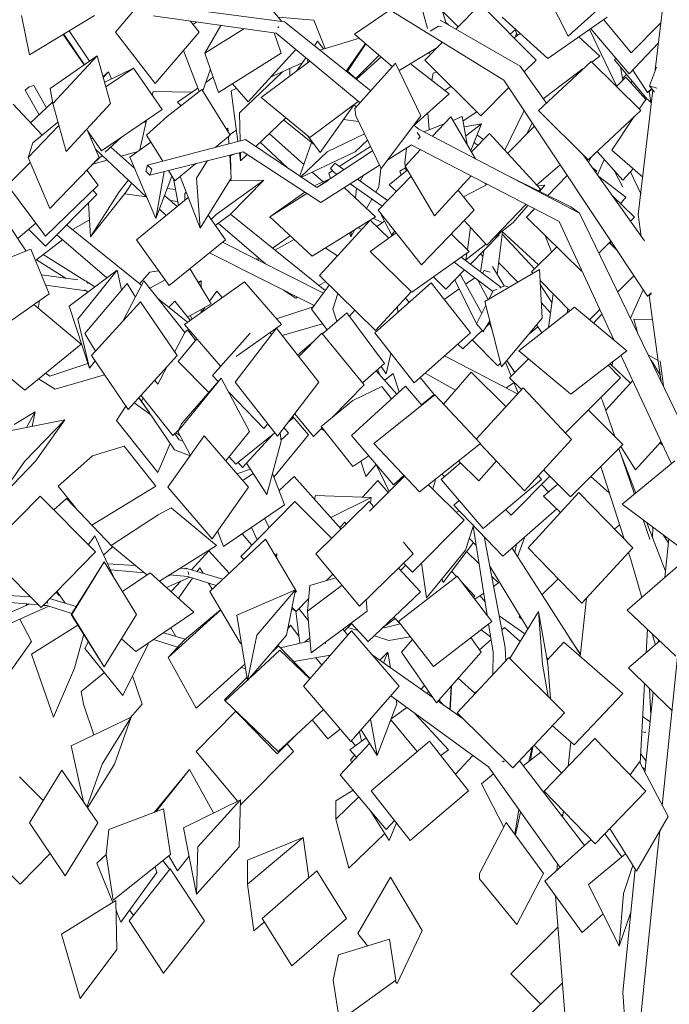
# Model space of a CAD drawing. Extents: x 169645 to 508157, y -5167 to 165945.
# Tile 61 of 130: x 175660 to 176936, y 150967 to 152900. Entities that reach past the tile are written whole.
import ezdxf

# ---------------------------------------------------------------- set-up
doc = ezdxf.new("R2010")
doc.units = 0
doc.header["$MEASUREMENT"] = 0
doc.layers.add('Végétation', color=7, linetype='Continuous')

msp = doc.modelspace()

# ---------------------------------------------------------------- linework, layer by layer
at = {"layer": 'Végétation', "linetype": 'Continuous', "lineweight": 20}
for p, q in [((176497.2, 152892.9), (176398.6, 153218.8)), ((176460.5, 152883.1), (176370.1, 153212.4)), ((176174.5, 152896.8), (175947.5, 153170.3)), ((176610.8, 152781.5), (176323.3, 152959.2)), ((176736.8, 152868.1), (176696.1, 152948.3)), ((176736.8, 152868.1), (176840.4, 152961.2)), ((176908, 152801.6), (176924.9, 152944.6)), ((175848.2, 152875.7), (175898.6, 152935)), ((176180.2, 152896), (175925.3, 152929.3)), ((176516.3, 152881.9), (176564.6, 152930.5)), ((176674.1, 152821.1), (176564.6, 152930.5)), ((175679.1, 152831.3), (175663.6, 152908.4)), ((175679.1, 152831.3), (175807.1, 152908.4)), ((176163.4, 152873.8), (175922.1, 152907.5)), ((176167.4, 152905.3), (176237.3, 152899.1)), ((176387.3, 152919.7), (176317.4, 152872.1)), ((176520.7, 152886.3), (176489.8, 152917.6)), ((176697.1, 152824.3), (176607.3, 152905)), ((176697.1, 152824.3), (176813.8, 152905)), ((176012.2, 152875.7), (175995.5, 152897.2)), ((176000.3, 152891), (176007.2, 152895.6)), ((176023.8, 152834.4), (176055.1, 152888.9)), ((176167.1, 152884.4), (176167.5, 152884.6)), ((176167.5, 152884.6), (176169.1, 152886.3)), ((176349.6, 152760.8), (176180.2, 152896)), ((176237.2, 152899.1), (176237.3, 152899.1)), ((176259.6, 152843.6), (176237.3, 152899.1)), ((176466.3, 152878), (176482.4, 152887.6)), ((176482.4, 152887.6), (176488, 152887.1)), ((176642.7, 152808.9), (176485.9, 152899.5)), ((176502.3, 152890), (176496.6, 152894.9)), ((176860.6, 152835.2), (176806.9, 152900.2)), ((176860.6, 152835.2), (176918.9, 152893.9)), ((175786.6, 152811.6), (175745.2, 152871.1)), ((175787, 152811.9), (175746.6, 152871.9)), ((175797.1, 152818.9), (175757.3, 152878.4)), ((175926.3, 152774.9), (175848.2, 152875.7)), ((175926.3, 152774.9), (176012.2, 152875.7)), ((176023.8, 152834.4), (176100.2, 152882.6)), ((176173.5, 152834.4), (176159.7, 152874.3)), ((176328.3, 152737.2), (176163.4, 152873.8)), ((176391.8, 152807.8), (176317.4, 152872.1)), ((176623.3, 152871.8), (176633.8, 152881.2)), ((176630.8, 152864.3), (176642.7, 152873.2)), ((176637.8, 152869.5), (176632.6, 152880.1)), ((176633.4, 152866.2), (176635.4, 152874.5)), ((176799.3, 152828.7), (176758, 152866.4)), ((176832.6, 152769.3), (176778.6, 152880.7)), ((176856.9, 152793.7), (176781.4, 152882.6)), ((176238.9, 152849.2), (176245.1, 152857.9)), ((176256.6, 152842.7), (176245.1, 152857.9)), ((176249.7, 152840.6), (176327, 152863.8)), ((176301.2, 152799.4), (176339.3, 152853.2)), ((176303, 152798), (176339.8, 152852.8)), ((176405.3, 152800.2), (176481, 152846.4)), ((176455.7, 152821.1), (176490.4, 152855.9)), ((176856.9, 152793.7), (176914.3, 152854.6)), ((175719.6, 152765.1), (175812.3, 152829.4)), ((175724.9, 152735.5), (175812.3, 152829.4)), ((175838.5, 152735.5), (175812.3, 152829.4)), ((176012.5, 152759.5), (175981.7, 152839.9)), ((176050.6, 152757), (176023.8, 152834.4)), ((176050.6, 152757), (176173.5, 152834.4)), ((176108.6, 152738.9), (176202, 152841.8)), ((176320.1, 152784.6), (176365.8, 152830.3)), ((176321.1, 152783.5), (176369.7, 152827)), ((176464.9, 152833.9), (176463.1, 152835.5)), ((176464.9, 152833.9), (176466.3, 152837.4)), ((176783.5, 152816.9), (176799.3, 152828.7)), ((176134.1, 152747.3), (176229.5, 152819)), ((176152.6, 152787.4), (176214.9, 152815.4)), ((176203.6, 152799.5), (176221.9, 152825.3)), ((176225.8, 152816.2), (176225.4, 152822.5)), ((176318.3, 152726.1), (176398.2, 152814.9)), ((176398.1, 152814.8), (176398.2, 152814.9)), ((176447.8, 152711.6), (176398.2, 152814.9)), ((176503.2, 152754.4), (176427.4, 152813.7)), ((176565.2, 152711.7), (176455.7, 152821.1)), ((176694.2, 152736.6), (176642.7, 152808.9)), ((176650.8, 152797.6), (176674.1, 152821.1)), ((176678.6, 152721.9), (176781.9, 152818.4)), ((176879.6, 152721.9), (176781.9, 152818.4)), ((176828.2, 152821.5), (176830.7, 152824.6)), ((176891.2, 152745.2), (176828.2, 152821.5)), ((176844.5, 152781.8), (176839.5, 152807.8)), ((176896.6, 152770.5), (176910.1, 152807.2)), ((175823.7, 152788.7), (175834.4, 152798.1)), ((175824.2, 152786.7), (175834.4, 152798.1)), ((175826.9, 152777.3), (175883.6, 152805.4)), ((175829.4, 152768.3), (175883.6, 152805.4)), ((175840.3, 152784), (175834.4, 152798.1)), ((175939.9, 152723.9), (175883.6, 152805.4)), ((176019.5, 152760.6), (176034.7, 152802.9)), ((176091.7, 152717.3), (176175.8, 152797.8)), ((176190.7, 152789.8), (176190.4, 152804.4)), ((176320.1, 152784.6), (176303.9, 152799.4)), ((176469.1, 152781.1), (176472.2, 152795.5)), ((176472.2, 152795.5), (176479.7, 152797.1)), ((176688.1, 152745.2), (176766.6, 152804.1)), ((176765.6, 152803.3), (176765.6, 152803.4)), ((176843.9, 152784.9), (176850.7, 152792.1)), ((176850.7, 152792.1), (176852.1, 152792.5)), ((176892.7, 152757.3), (176863.7, 152800.9)), ((175671.1, 152761.6), (175678.4, 152768.4)), ((175678.4, 152768.4), (175687.9, 152771.2)), ((175712.7, 152727.1), (175687.9, 152771.2)), ((176040.1, 152787.1), (176025.3, 152776.8)), ((176108.6, 152738.9), (176077.8, 152774.1)), ((176494.6, 152761.2), (176507.3, 152769.5)), ((176892.7, 152357.3), (176610.8, 152781.5)), ((176831.4, 152771.9), (176833.5, 152770.3)), ((176832.1, 152768.8), (176849.9, 152787.4)), ((176889.3, 152743.7), (176849.9, 152787.4)), ((176859.9, 152776.3), (176862.8, 152779.5)), ((176906.3, 152757.8), (176896.6, 152770.5)), ((176896.6, 152770.5), (176911.2, 152765.9)), ((175698.2, 152713.5), (175671.1, 152761.6)), ((175724.9, 152735.5), (175719.6, 152765.1)), ((175920.2, 152752.4), (175921.8, 152759.2)), ((175921.8, 152759.2), (175998.1, 152757.9)), ((175949.6, 152710.1), (176017.6, 152763.5)), ((176010, 152766.1), (175970.2, 152738.5)), ((176073.2, 152673.7), (176017.6, 152763.5)), ((176075, 152760.8), (176085.4, 152765.4)), ((176088.5, 152661.1), (176075, 152760.8)), ((176434.6, 152692.9), (176503.2, 152754.4)), ((176565.2, 152711.7), (176620.3, 152767.1)), ((176874.7, 152517.8), (176903.3, 152761.7)), ((176886.9, 152750.4), (176882.8, 152750.8)), ((176892.7, 152757.3), (176900.3, 152764.3)), ((176899.9, 152761), (176892.7, 152757.3)), ((176899.2, 152738.1), (176896.3, 152759.1)), ((175704.3, 152673.5), (175647, 152734.2)), ((175681.3, 152697.8), (175724.4, 152738.1)), ((175751.2, 152641.6), (175724.9, 152735.5)), ((175751.2, 152641.6), (175838.5, 152735.5)), ((175970.2, 152738.5), (175970.3, 152738.6)), ((175976.8, 152731.4), (175970.2, 152738.5)), ((176230, 152668.7), (176134.1, 152747.3)), ((176230, 152668.7), (176324.9, 152739.9)), ((176250, 152639.7), (176317, 152733.9)), ((176321.1, 152729.1), (176316.2, 152732.9)), ((176876.7, 152724.8), (176890.6, 152745.7)), ((176900.4, 152737), (176890.6, 152745.7)), ((175820.5, 152642.5), (175939.9, 152723.9)), ((176092.9, 152662.2), (176091.7, 152717.3)), ((176318.3, 152726.1), (176319.9, 152711.6)), ((176369.5, 152608.3), (176319.9, 152711.6)), ((176369.5, 152608.3), (176447.8, 152711.6)), ((176464.1, 152684.5), (176461.7, 152717.2)), ((176530.5, 152701.6), (176557.5, 152719.4)), ((176612.5, 152643.9), (176650.3, 152722.1)), ((176776.3, 152625.4), (176678.6, 152721.9)), ((176776.3, 152625.4), (176879.6, 152721.9)), ((175676.5, 152629.8), (175736.9, 152692.5)), ((175685.7, 152658.2), (175735.2, 152698.8)), ((175896.2, 152644.6), (175909.3, 152703.1)), ((175908, 152697.3), (175905.3, 152700.4)), ((175949.6, 152710.1), (175909.3, 152673.7)), ((176123.4, 152651.5), (176182.3, 152707.8)), ((176239, 152654.3), (176178, 152703.7)), ((176295.8, 152704.2), (176325.3, 152700.3)), ((176443.8, 152685.6), (176434, 152693.4)), ((176453.6, 152680.4), (176493.6, 152696)), ((176470.9, 152671.4), (176506.3, 152709.8)), ((176555.3, 152627.2), (176506.3, 152709.8)), ((176510.5, 152702.6), (176529.1, 152709.9)), ((176538.4, 152655.7), (176529.1, 152709.9)), ((176532.6, 152689.6), (176566.8, 152695.8)), ((176535.7, 152671.5), (176566.8, 152695.8)), ((176545.7, 152643.4), (176566.8, 152695.8)), ((176618.1, 152637.6), (176670.6, 152691.4)), ((176656.8, 152677.3), (176666.4, 152697.8)), ((176823, 152644.2), (176866.8, 152710)), ((175815.8, 152629.8), (175792, 152685.4)), ((175820.5, 152642.5), (175793.7, 152681.3)), ((175941.1, 152622.4), (175909.3, 152673.7)), ((176043.8, 152649.4), (176073.2, 152673.7)), ((176066.1, 152685.2), (176068.7, 152687.2)), ((176066.8, 152684.1), (176068.7, 152687.2)), ((176069.2, 152680.2), (176068.7, 152687.2)), ((176072.6, 152674.7), (176085.5, 152683.3)), ((176217.8, 152616), (176149.9, 152676.8)), ((176250, 152639.7), (176224.9, 152672.9)), ((176263.6, 152641), (176337, 152675.9)), ((176446.6, 152670), (176440.7, 152679.1)), ((176759.4, 152520.3), (176443.8, 152685.6)), ((176547.3, 152640.6), (176582.2, 152677)), ((176570.6, 152665), (176557.9, 152673.9)), ((176682.4, 152567.3), (176582.2, 152677)), ((175676.5, 152629.8), (175685.7, 152658.2)), ((175803.8, 152666.7), (175799.8, 152667.2)), ((175828.2, 152639.9), (175859.3, 152669)), ((175876.6, 152630.4), (175917.8, 152660.1)), ((176103.3, 152665), (175911, 152614.5)), ((176070.9, 152656.5), (176069.9, 152671)), ((176243.8, 152570.5), (176103.3, 152665)), ((176186.2, 152609.3), (176132.1, 152659.8)), ((176209.8, 152593.4), (176232.9, 152659.2)), ((176318.9, 152641), (176342.9, 152663.7)), ((176429.6, 152654.3), (176381.1, 152623.6)), ((176719, 152503.9), (176428.6, 152654.8)), ((176442.5, 152665.6), (176446.6, 152670)), ((176553.9, 152658), (176552.2, 152659.7)), ((176559.9, 152653.8), (176553.9, 152658)), ((175801, 152614.4), (175821.7, 152633.9)), ((175909.9, 152551.4), (175808.9, 152645.9)), ((175886.1, 152607.8), (175839, 152650)), ((175858.7, 152632.3), (175892.4, 152641.8)), ((176098.8, 152641.1), (175915.9, 152595.3)), ((176045.2, 152649.7), (176046.3, 152651.4)), ((176075.6, 152589.2), (176072.4, 152634.5)), ((176074.5, 152604.1), (176074, 152634.9)), ((176074.1, 152632.9), (176082.3, 152636.9)), ((176093.7, 152623), (176091.5, 152639.3)), ((176093.7, 152623), (176093.3, 152639.7)), ((176093.7, 152623), (176107, 152635.7)), ((176251.1, 152541.3), (176098.8, 152641.1)), ((176211.9, 152592), (176263.6, 152641)), ((176213.5, 152590.9), (176318.9, 152641)), ((176353, 152642.6), (176243.8, 152570.5)), ((176287.4, 152612.2), (176348.7, 152651.5)), ((176419.5, 152648), (176416, 152619.7)), ((176416.6, 152612.4), (176446.9, 152645.3)), ((176546.7, 152641.6), (176549.1, 152642.5)), ((176886.6, 152466.3), (176766.4, 152635.1)), ((176844, 152585.5), (176793.6, 152641.6)), ((176883.3, 152590.9), (176823, 152644.2)), ((175635.8, 152575.7), (175680.9, 152619.6)), ((175719.3, 152529.7), (175676.5, 152629.8)), ((175719.3, 152529.7), (175815.8, 152629.8)), ((175803.4, 152616.7), (175831.6, 152624.7)), ((175927.4, 152510), (175876.6, 152630.4)), ((175911, 152614.5), (175907.7, 152602.8)), ((175919.2, 152607), (175911, 152614.5)), ((175964.9, 152584), (176005.7, 152617.8)), ((176007.2, 152589.2), (176028.8, 152623.6)), ((176366.5, 152614.4), (176251.1, 152541.3)), ((176270.1, 152607.8), (176278.8, 152618.3)), ((176296.9, 152605.5), (176278.8, 152618.3)), ((176417.1, 152612.9), (176416, 152619.7)), ((176674.8, 152575.6), (176721.2, 152615.3)), ((176777.1, 152620), (176781.9, 152630.7)), ((176794.3, 152595.9), (176807.5, 152626.1)), ((175813.9, 152575.7), (175792, 152605.1)), ((175907.7, 152602.8), (175915.9, 152595.3)), ((175915.9, 152595.3), (175919.2, 152607)), ((175927.4, 152510), (175943.9, 152602.3)), ((175964.9, 152584), (175952.3, 152604.4)), ((176255.8, 152582), (176234.6, 152600.9)), ((176267, 152599.1), (176274.1, 152603.7)), ((176270.6, 152588.8), (176267, 152599.1)), ((176276.8, 152601), (176270.1, 152607.8)), ((176283.1, 152596.5), (176276.8, 152601)), ((176365, 152571.9), (176369.4, 152608.4)), ((176421, 152605), (176385.7, 152576.3)), ((176406.5, 152602.9), (176417.7, 152609.4)), ((176408.9, 152595.1), (176406.5, 152602.9)), ((176474.4, 152514.9), (176416.6, 152612.4)), ((176418.8, 152603.2), (176417.5, 152611)), ((176696.9, 152555.2), (176735.2, 152594.2)), ((176793.1, 152603.1), (176784.3, 152610)), ((176790.9, 152600.8), (176793.1, 152603.1)), ((176844.4, 152571.3), (176827.2, 152604.1)), ((176844, 152585.5), (176864.8, 152607.3)), ((176879.4, 152558.1), (176859.3, 152601.5)), ((175710.7, 152475), (175635.8, 152575.7)), ((175710.7, 152475), (175813.9, 152575.7)), ((175855.1, 152562.5), (175873.4, 152585.6)), ((175869.3, 152562.5), (175880, 152579.4)), ((175882.1, 152577.4), (175879, 152577.8)), ((175927.4, 152510), (175959.1, 152593.3)), ((175972.1, 152535.5), (175962.3, 152588.3)), ((176014.1, 152491.3), (175975.2, 152592.5)), ((176014.1, 152491.3), (176007.2, 152589.2)), ((176014.1, 152491.3), (176075.6, 152589.2)), ((176045.5, 152517.6), (176139.5, 152585.4)), ((176072.2, 152583.8), (176139.5, 152585.4)), ((176073.4, 152517.6), (176139.5, 152585.4)), ((176074.8, 152583.9), (176074.8, 152588)), ((176238.5, 152574.1), (176273.4, 152590)), ((176243.2, 152571), (176265.5, 152584.8)), ((176371.5, 152534.1), (176309.2, 152578.1)), ((176382.3, 152545.2), (176323.2, 152587)), ((176328.3, 152583.3), (176334.3, 152594)), ((176363.8, 152526.1), (176428.3, 152592.7)), ((176385.7, 152576.3), (176385.9, 152576.4)), ((176399.8, 152563.2), (176385.7, 152576.3)), ((176474.4, 152514.9), (176546.6, 152593.5)), ((176531.3, 152552.6), (176576.9, 152576.3)), ((176576.9, 152576.3), (176573.5, 152579.5)), ((176742.5, 152532.7), (176623.1, 152591.7)), ((176676.1, 152574.2), (176691, 152575.4)), ((176680.7, 152563.2), (176691, 152575.4)), ((176850.2, 152552.1), (176797, 152592.1)), ((175710.6, 152455.9), (175811.8, 152556.9)), ((175798.8, 152473.9), (175855.1, 152562.5)), ((175798.8, 152473.9), (175869.3, 152562.5)), ((175811.8, 152556.9), (175803.4, 152565.4)), ((175908.8, 152552.5), (175866.2, 152558.7)), ((175966.2, 152566.8), (175949.8, 152568.9)), ((175984, 152558.8), (175986.9, 152561.9)), ((175984.2, 152545.4), (175984, 152558.8)), ((176150.9, 152513.5), (176220.2, 152561.6)), ((176150.9, 152513.5), (176224, 152559)), ((176358.4, 152513.5), (176297.1, 152570.5)), ((176319.2, 152549.9), (176321.6, 152569.3)), ((176359.2, 152561.5), (176365, 152571.9)), ((176552.3, 152526.1), (176521, 152565.5)), ((176679.2, 152564), (176682.4, 152567.3)), ((175798.8, 152473.9), (175795.3, 152540.4)), ((175889.3, 152468.2), (175991.1, 152551)), ((175969.3, 152533.3), (175944.7, 152555.4)), ((175970.6, 152543.4), (175955.6, 152545.6)), ((176341.2, 152529.5), (176351.7, 152548.1)), ((176577.3, 152457.6), (176654, 152537.7)), ((176866.9, 152512.5), (176823.5, 152554.9)), ((176839.9, 152538.9), (176850.2, 152552.1)), ((175947.9, 152515.9), (175934.5, 152528.5)), ((176036, 152507.8), (176045.5, 152517.6)), ((176044.1, 152496.4), (176073.4, 152517.6)), ((176260, 152368.5), (176074, 152518.3)), ((176448.9, 152419.3), (176363.8, 152526.1)), ((176369.6, 152517.3), (176370.9, 152517.3)), ((176390.4, 152478.5), (176369.6, 152517.3)), ((176448.9, 152419.3), (176552.3, 152526.1)), ((176629, 152502), (176657.5, 152535.8)), ((176655, 152512.5), (176671, 152528.8)), ((176670.9, 152528.6), (176670.8, 152528.9)), ((176759.4, 152520.3), (176742.5, 152532.7)), ((176977.3, 152071.2), (176759.4, 152520.3)), ((176880.5, 152474.7), (176874.7, 152517.8)), ((175672.8, 152446), (175634.4, 152503.9)), ((175656.3, 152470.9), (175691.5, 152500.9)), ((175763.5, 152488.1), (175797, 152507.1)), ((176064.2, 152468.2), (176029.9, 152516.4)), ((176142.5, 152420.8), (176050, 152500.7)), ((176234, 152436.2), (176150.9, 152513.5)), ((176234, 152436.2), (176358.4, 152513.5)), ((176248.4, 152398.4), (176348.5, 152507)), ((176384.7, 152471.4), (176348.5, 152507)), ((176371.8, 152501.9), (176354, 152510.8)), ((176361.3, 152494.4), (176376.2, 152505)), ((176577.3, 152457.6), (176533, 152506.1)), ((176591.2, 152472.2), (176629, 152502)), ((176763.1, 152406.8), (176655, 152512.5)), ((176826.8, 152271.5), (176719, 152503.9)), ((176859.2, 152504.7), (176866.9, 152512.5)), ((175677.8, 152488.6), (175677.2, 152488.7)), ((175710.6, 152455.9), (175677.5, 152488.9)), ((175899.6, 152378.5), (175752.1, 152497.3)), ((176310.1, 152474.2), (176307.5, 152481.9)), ((176310.1, 152474.2), (176318.2, 152488.5)), ((176310.1, 152474.2), (176311.3, 152484.3)), ((176331.5, 152488.6), (176324.3, 152492.3)), ((176348, 152445.3), (176399.3, 152481.7)), ((176390, 152478.2), (176396.7, 152484.9)), ((176542.5, 152445.3), (176507.4, 152479.7)), ((176539, 152448.7), (176545.2, 152492.7)), ((176597.7, 152400.2), (176608.3, 152483.6)), ((176601.7, 152478.2), (176600.5, 152479.5)), ((176678.9, 152419.1), (176607.1, 152484.7)), ((176670.7, 152410.9), (176607.7, 152479.5)), ((175691, 152427.5), (175744.2, 152468.3)), ((175830.9, 152393.5), (175732.9, 152478.1)), ((175953.4, 152378.2), (175889.3, 152468.2)), ((175953.4, 152378.2), (176064.2, 152468.2)), ((176256.3, 152363.6), (176058, 152463.3)), ((176156.3, 152452), (176191.4, 152475.8)), ((176161.3, 152448), (176199, 152468.8)), ((176391.8, 152476.4), (176390, 152478.2)), ((176391.6, 152476.2), (176391.2, 152477)), ((176536.1, 152428.6), (176575.4, 152459.6)), ((176544.9, 152420.5), (176601.7, 152478.2)), ((176704.5, 152444.4), (176691.6, 152476.7)), ((176797.5, 152441.8), (176820.8, 152465.5)), ((176833.1, 152446.9), (176817.9, 152462.5)), ((176820.9, 152459.4), (176820.2, 152464.9)), ((175591, 152414.1), (175681.8, 152449.5)), ((175718.1, 152362.4), (175681.8, 152449.5)), ((176238, 152338.9), (176032.6, 152442.6)), ((176283.9, 152437), (176259.9, 152452.3)), ((176429.7, 152365.2), (176348, 152445.3)), ((176429.7, 152365.2), (176542.5, 152445.3)), ((176536.1, 152428.6), (176538, 152442.1)), ((176569.5, 152435.5), (176564.6, 152440.5)), ((176565.1, 152405.1), (176571.1, 152447.1)), ((176665, 152405.2), (176714.5, 152454.3)), ((175751.4, 152392.5), (175693.1, 152429.1)), ((175788.9, 152387.3), (175706.1, 152439.1)), ((176124, 152430.1), (176128.4, 152433)), ((176126.5, 152428.8), (176130.6, 152431.1)), ((176589, 152366.7), (176513.1, 152424.4)), ((176604.5, 152375.2), (176526.9, 152434.2)), ((176536.1, 152428.6), (176536.2, 152428.7)), ((176545.9, 152419.7), (176545, 152420.6)), ((176638.2, 152385.1), (176600.6, 152423.1)), ((175757, 152337.6), (175851.2, 152408.8)), ((175774.3, 152312.6), (175851.2, 152408.8)), ((175860.2, 152370), (175851.2, 152408.8)), ((175895.3, 152382), (175915.4, 152404.6)), ((175915.4, 152404.6), (175932.9, 152407)), ((176036.3, 152342.3), (175994.3, 152411.5)), ((176496.6, 152371.5), (176533.5, 152408.9)), ((176568.8, 152402.3), (176572, 152407.6)), ((176572, 152407.6), (176583.5, 152404.3)), ((176573.5, 152347.1), (176680.7, 152410)), ((176611, 152377.5), (176588.4, 152415.6)), ((176667.7, 152402.4), (176665, 152405.2)), ((176666, 152401.4), (176667.3, 152402.8)), ((176685.7, 152314.4), (176680.7, 152410)), ((176763.1, 152406.8), (176763.7, 152407.4)), ((175774.4, 152389.3), (175702.7, 152399.3)), ((175787.7, 152283.9), (175870.9, 152382.6)), ((175791.2, 152387), (175787.9, 152387.4)), ((175794.1, 152383.3), (175791.2, 152387)), ((175807.4, 152375.7), (175792.9, 152384.8)), ((175863.5, 152309.5), (175904.1, 152387.3)), ((175887.6, 152355.6), (175870.9, 152382.6)), ((175984.4, 152286), (175904.1, 152387.3)), ((175915.5, 152372.9), (175945.4, 152389.4)), ((175983.5, 152302), (176101.6, 152385.8)), ((176010.2, 152385.4), (176016.4, 152387.4)), ((176011.4, 152383.4), (176016.4, 152387.4)), ((176016.5, 152375), (176016.4, 152387.4)), ((176174.1, 152302), (176101.6, 152385.8)), ((176247.4, 152378.7), (176260.9, 152386.1)), ((176358.6, 152289.8), (176248.4, 152398.4)), ((176357.1, 152285.5), (176467.9, 152383.8)), ((176545.3, 152285.5), (176467.9, 152383.8)), ((176496.6, 152371.5), (176472.6, 152395.6)), ((176556.9, 152303.4), (176514.3, 152389.4)), ((176567.2, 152323.7), (176525.1, 152400.4)), ((176535.7, 152381.1), (176553.4, 152393.8)), ((176580.2, 152351.1), (176559.8, 152388.9)), ((176597.5, 152400.3), (176597.7, 152400.2)), ((176597.7, 152400.2), (176597.6, 152400.1)), ((176740.3, 152328.4), (176681.9, 152388)), ((176834.3, 152365.9), (176866.1, 152397.4)), ((175594.4, 152275.3), (175718.1, 152362.4)), ((175790.7, 152367.8), (175711.2, 152378.9)), ((175794.1, 152365.7), (175787.4, 152369.9)), ((176032.9, 152347.9), (176047, 152367.3)), ((176057.8, 152354.7), (176047, 152367.3)), ((176202.2, 152353.8), (176178.2, 152369.1)), ((176232.7, 152331.8), (176267.9, 152379.2)), ((176274.6, 152332.3), (176284.7, 152362.7)), ((176358.6, 152289.8), (176428.9, 152366)), ((176493.6, 152351.1), (176522.9, 152372)), ((176589.7, 152368), (176581.5, 152351.8)), ((176589.7, 152368), (176597.3, 152371.4)), ((176603, 152373.3), (176604.5, 152375.2)), ((176604.5, 152375.2), (176605.2, 152374.4)), ((176604.9, 152374.7), (176612.2, 152378)), ((176621.4, 152375.2), (176612.2, 152378)), ((176705, 152344.8), (176682.3, 152380.1)), ((176859.3, 152314.3), (176884.4, 152369.8)), ((176892.7, 152357.3), (176900.3, 152364.3)), ((175696.4, 152333.6), (175698.8, 152348.8)), ((175801.1, 152240.9), (175897.1, 152346.5)), ((175969, 152240.9), (175897.1, 152346.5)), ((175989.4, 152306.2), (175931.4, 152352.9)), ((175952.7, 152335.8), (175964.7, 152347.6)), ((175995, 152310.1), (175964.7, 152347.6)), ((176202.2, 152353.8), (176205.3, 152355.5)), ((176424.9, 152345.6), (176417.3, 152353.5)), ((176606, 152218.8), (176573.5, 152347.1)), ((176702.4, 152324.9), (176684.1, 152345.1)), ((176698.5, 152295.9), (176707.3, 152362.1)), ((176899.9, 152361), (176892.7, 152357.3)), ((176913.9, 152230.2), (176896.3, 152359.1)), ((175780.8, 152263.1), (175687.7, 152340.9)), ((175796.8, 152216.4), (175757, 152337.6)), ((175989.8, 152316.6), (176036.3, 152342.3)), ((176016.7, 152325.6), (176023.9, 152335.4)), ((176016.7, 152325.5), (176016.7, 152331.4)), ((176236.5, 152336.8), (176164.4, 152313.1)), ((176263.5, 152291.5), (176232.7, 152331.8)), ((176237.7, 152338.6), (176236.3, 152339.8)), ((176254.3, 152283.6), (176302.4, 152325)), ((176282.9, 152308.2), (176274.6, 152332.3)), ((176376.5, 152225.3), (176302.4, 152325)), ((176307.5, 152318.1), (176318.1, 152329.8)), ((176402.8, 152326), (176401.6, 152336.5)), ((176575.4, 152339.8), (176556.9, 152303.4)), ((176640, 152250.5), (176749.7, 152335.7)), ((176735, 152324.3), (176736, 152332.8)), ((176852.1, 152250.5), (176749.7, 152335.7)), ((176779.1, 152311.3), (176799.1, 152331.1)), ((175796.8, 152216.4), (175774.3, 152312.6)), ((175998.5, 152312.6), (175994.8, 152319.4)), ((176583.1, 152309.2), (176570.4, 152288)), ((176576.4, 152297.9), (176584.1, 152305.2)), ((176606, 152218.8), (176685.7, 152314.4)), ((176786.8, 152304.8), (176803.1, 152322.5)), ((176902.8, 152311.5), (176866.2, 152312.4)), ((176872.8, 152286.5), (176866.2, 152312.4)), ((175964.3, 152247.6), (175984.4, 152286)), ((176054.4, 152220), (175983.5, 152302)), ((175984.3, 152286.2), (175989.6, 152291.1)), ((176005.5, 152271.2), (175989.6, 152291.1)), ((176038.3, 152202), (176112.3, 152284.9)), ((176083.3, 152188.7), (176164.3, 152295)), ((176085.4, 152239), (176174.1, 152302)), ((176154.8, 152282.5), (176151.5, 152285.9)), ((176247.5, 152188.7), (176164.3, 152295)), ((176254.6, 152303.1), (176175.6, 152280.6)), ((176208.1, 152239), (176253.1, 152285.1)), ((176336.3, 152183.5), (176253.1, 152285.1)), ((176434.5, 152187.1), (176357.1, 152285.5)), ((176434.5, 152187.1), (176545.3, 152285.5)), ((176530.1, 152254.4), (176568.3, 152290.4)), ((176570.4, 152288), (176556.9, 152303.4)), ((176570.4, 152288), (176570.4, 152288)), ((176587.6, 152291.5), (176582.6, 152303.7)), ((176658.4, 152281.7), (176677.4, 152297)), ((176664.7, 152286.7), (176663.8, 152288.2)), ((176664.7, 152286.7), (176667.2, 152289.3)), ((176667.5, 152289), (176665.8, 152290.5)), ((176685.5, 152285.8), (176674.5, 152301)), ((175809, 152249.6), (175787.7, 152283.9)), ((175971.4, 152229.4), (176007.7, 152274)), ((176205.8, 152241.9), (176237.7, 152269.3)), ((176598.7, 152220.6), (176548.3, 152271.5)), ((175669.9, 152173.2), (175780.8, 152263.1)), ((176530.1, 152254.4), (176520.4, 152263.3)), ((176742.4, 152165.2), (176640, 152250.5)), ((176742.4, 152165.2), (176852.1, 152250.5)), ((175796.8, 152216.4), (175808.1, 152230.5)), ((175873, 152135.3), (175801.1, 152240.9)), ((175808.4, 152230.1), (175807.5, 152229.8)), ((175873, 152135.3), (175969, 152240.9)), ((176031.2, 152168.5), (175971.4, 152229.4)), ((176379.3, 152204.9), (176389, 152244.8)), ((176637.8, 152166), (176494.3, 152240.2)), ((176625.3, 152200.6), (176613.8, 152228.2)), ((176632.2, 152207.5), (176616.5, 152231.4)), ((176622.1, 152197.4), (176659.1, 152234.6)), ((176823.3, 152221), (176824.2, 152228.8)), ((176939, 152029.7), (176840.7, 152241.6)), ((176913.8, 152230.9), (176894.7, 152241.5)), ((176899.6, 152231.2), (176900, 152231.6)), ((176917.8, 152203.2), (176900, 152231.6)), ((176919.7, 152189.9), (176913.9, 152230.2)), ((176923.9, 152181.2), (176917.4, 152230.8)), ((175793.9, 152225.3), (175719, 152200.7)), ((175931.5, 152184.8), (175949.7, 152219.7)), ((176332.9, 152187.7), (176376.5, 152225.3)), ((176400.4, 152165.3), (176359.7, 152210.8)), ((176367.6, 152202.1), (176362.7, 152213.4)), ((176379.3, 152204.9), (176369.5, 152219.3)), ((176492, 152145.7), (176546.6, 152208.4)), ((176614.9, 152140.9), (176546.6, 152208.4)), ((176598.7, 152220.6), (176604.2, 152226.1)), ((176839.5, 152197.4), (176815.2, 152221.8)), ((176859.2, 152187), (176819.2, 152224.9)), ((175669.9, 152173.2), (175638.7, 152199.3)), ((175729.4, 152175.2), (175697.3, 152195.4)), ((175719, 152200.7), (175710.4, 152206.1)), ((175826.8, 152203), (175729.4, 152175.2)), ((175931.5, 152184.8), (175924.9, 152192.4)), ((175931.5, 152184.8), (175925.2, 152192.7)), ((175970.4, 152091.6), (176055.5, 152196.6)), ((175978, 152107.1), (176055.5, 152196.6)), ((176049.9, 152190), (176038.3, 152202)), ((176111.6, 152091.6), (176055.5, 152196.6)), ((176166.5, 152082.4), (176083.3, 152188.7)), ((176166.5, 152082.4), (176247.5, 152188.7)), ((176376.5, 152192.1), (176393.2, 152205.6)), ((176405.2, 152169.7), (176393.2, 152205.6)), ((176473.7, 152164.8), (176446.7, 152197.9)), ((176515.9, 152173.2), (176456.4, 152206.5)), ((176645.3, 152174.2), (176622.1, 152197.4)), ((176639, 152167.3), (176629.7, 152189.9)), ((176731.8, 152089), (176839.5, 152197.4)), ((176810.7, 152133.8), (176863.7, 152191.9)), ((176273.6, 152119.3), (176336.3, 152183.5)), ((176311.7, 152084.1), (176417.7, 152181.1)), ((176314.2, 152152.6), (176371.1, 152180.4)), ((176371, 152180.3), (176371.1, 152180.4)), ((176390.2, 152155.9), (176371.1, 152180.4)), ((176449.6, 152143.6), (176417.7, 152181.1)), ((176556.7, 152077.2), (176648.3, 152177.5)), ((176615.5, 152177.6), (176630.6, 152187.6)), ((176743.7, 152076.4), (176648.3, 152177.5)), ((175914.1, 152129.5), (175893.8, 152158.2)), ((175893.9, 152158.3), (175899.2, 152151.4)), ((175899.1, 152161.7), (175896.1, 152160.7)), ((175960.9, 152084.1), (175898.1, 152162.9)), ((175899.2, 152151.4), (175902.8, 152157)), ((175964.1, 152055.6), (175899.2, 152151.4)), ((176139.2, 152097.5), (176070.4, 152168.8)), ((176314.2, 152152.6), (176252.1, 152101.7)), ((176355.1, 152068.4), (176475, 152163.8)), ((176449.3, 152144), (176473.7, 152164.8)), ((176564.9, 152068.4), (176475, 152163.8)), ((176804.4, 152152.2), (176800.9, 152158.6)), ((176828.4, 152082), (176804.4, 152152.2)), ((175649.2, 152105.8), (175690.5, 152130.6)), ((175673.7, 152099.7), (175690.5, 152130.6)), ((175684.7, 152101.8), (175690.5, 152130.6)), ((175850.4, 152113.4), (175868.4, 152141.9)), ((175917.3, 152124.7), (175884.6, 152148)), ((176844.1, 152066.3), (176776.6, 152134)), ((175615.7, 152088.1), (175748.7, 152114.6)), ((175670, 152033.3), (175748.7, 152114.6)), ((175690.9, 152033.3), (175748.7, 152114.6)), ((175931.6, 152011.1), (175850.4, 152113.4)), ((176188, 152110.6), (176197.3, 152118.1)), ((176197.3, 152118.1), (176195.3, 152120.3)), ((176227, 152085.4), (176196.1, 152121.3)), ((176237.1, 152081.9), (176200.3, 152126.8)), ((175960.9, 152084.1), (175971.7, 152094.2)), ((175970.4, 152091.6), (175978, 152107.1)), ((175995.3, 152045), (175970.4, 152091.6)), ((176064.9, 152034), (176111.6, 152091.6)), ((176139.2, 152097.5), (176147.4, 152106.7)), ((176187.7, 152088.7), (176179.4, 152099.3)), ((176237.1, 152081.9), (176254, 152099.3)), ((176259.6, 152092.2), (176251.9, 152097.1)), ((176313.9, 152023.1), (176252.1, 152101.7)), ((176255.4, 152097.6), (176254, 152099.2)), ((175950.9, 151982.3), (176022.5, 152083.4)), ((175973.4, 152075.4), (175964.5, 152087.5)), ((175974.6, 152083.8), (175966.6, 152089.5)), ((175980.6, 152072.6), (175973.4, 152075.4)), ((176109.3, 151982.3), (176022.5, 152083.4)), ((176084.7, 152027.5), (176161.2, 152089.1)), ((176097.6, 152020.9), (176156.7, 152085.4)), ((176145.6, 151968.1), (176173.3, 152072.8)), ((176159.3, 152002.3), (176227, 152085.4)), ((176173.3, 152072.8), (176171.8, 152089.4)), ((176173.1, 152074.6), (176187.7, 152088.7)), ((176394.3, 151987.1), (176311.7, 152084.1)), ((176651.4, 151975.4), (176743.7, 152076.4)), ((175803.2, 152043.8), (175865.4, 152063)), ((175927.6, 151984.6), (175865.4, 152063)), ((175931.6, 152011.1), (175955.4, 152068.5)), ((175994.5, 152043.8), (175964.1, 152055.6)), ((176445, 151973.1), (176355.1, 152068.4)), ((176445, 151973.1), (176564.9, 152068.4)), ((176651.4, 151975.4), (176564.2, 152067.8)), ((176741.7, 151963.3), (176844.1, 152066.3)), ((176867, 151968.8), (176836.4, 152058.6)), ((176869.6, 151970.9), (176837.4, 152055.6)), ((176869, 152016.7), (176840.4, 152062.6)), ((176869, 152016.7), (176919.4, 152071.9)), ((176922.5, 152065.3), (176917.4, 152069.7)), ((176922.2, 152065.5), (176922.3, 152065.7)), ((175803.2, 152043.8), (175735.8, 151984.6)), ((176084.7, 152027.5), (176071.3, 152041.9)), ((176313.9, 152023.1), (176345.7, 152044.1)), ((176339.9, 152003.6), (176329.9, 152033.7)), ((176561.8, 151994.7), (176521.8, 152034.1)), ((176561.8, 151994.7), (176596, 152034)), ((176843, 151949.1), (176946.5, 152034)), ((175612.3, 151951.9), (175670, 152033.3)), ((175612.3, 151951.9), (175690.9, 152033.3)), ((176086.6, 152008.8), (176113.1, 152017.9)), ((176097.6, 152020.9), (176089, 152030.9)), ((176145.6, 151968.1), (176105.5, 152029.5)), ((176339.9, 152003.6), (176360.2, 152027.1)), ((176385.6, 151973.9), (176359.9, 152026.9)), ((176487.3, 151997.7), (176525.9, 152030.1)), ((176523.7, 152028.8), (176525.4, 152030.6)), ((176524.1, 152028.5), (176523.7, 152028.8)), ((176741.7, 151963.3), (176688.8, 152016.3)), ((176846.9, 151881), (176801.1, 152023.1)), ((176098, 151995.5), (176118.5, 152009.6)), ((176180.3, 151948), (176156.6, 152009.6)), ((176169.5, 151975.9), (176199.1, 152003.6)), ((176291, 151900.4), (176199.1, 152003.6)), ((176332.9, 151962.8), (176363.2, 151995.4)), ((176347.1, 151935.5), (176415.7, 152004.1)), ((176383.8, 151972.1), (176363.2, 151995.4)), ((176394.3, 151987.1), (176414.4, 152005.5)), ((176405.4, 151993.7), (176403.8, 151995.8)), ((176471.3, 151979), (176477.2, 151998.7)), ((176569.8, 151901.7), (176487.3, 151997.7)), ((176494.2, 152003.5), (176489.2, 152008.2)), ((176569.8, 151901.7), (176684.6, 151997.7)), ((176625.3, 151927.5), (176700.9, 152004.2)), ((176684.6, 151997.7), (176678.4, 152005)), ((176817.9, 151970.8), (176781.3, 152003.2)), ((175770.8, 151940.6), (175735.8, 151984.6)), ((175801.4, 151908.3), (175927.6, 151984.6)), ((176037.7, 151881.2), (175950.9, 151982.3)), ((176037.7, 151881.2), (176109.3, 151982.3)), ((176532.8, 151917.5), (176463, 151987.4)), ((176698.6, 151973.2), (176684.6, 151987.6)), ((176688.6, 151964.6), (176716.5, 151988.5)), ((175592.9, 151855.8), (175700.1, 151965.1)), ((175809.1, 151855.8), (175700.1, 151965.1)), ((175727.2, 151937.9), (175752, 151960.4)), ((175842.2, 151865.2), (175752, 151960.4)), ((176145.6, 151968.1), (176145.6, 151968.2)), ((176238.8, 151959), (176240.6, 151965.9)), ((176240.6, 151965.9), (176350.3, 151962.2)), ((176270.8, 151923.1), (176350.3, 151962.2)), ((176348.7, 151951.9), (176350.3, 151962.2)), ((176512.5, 151947.3), (176522.8, 151956.4)), ((176658.2, 151863.7), (176757.9, 151972.2)), ((176722, 151933.1), (176688.6, 151964.6)), ((176863.7, 151863.7), (176757.9, 151972.2)), ((175931.8, 151928.5), (175957.2, 151942.2)), ((176046.5, 151868.3), (175957.2, 151942.2)), ((176060.4, 151865.9), (176180.3, 151948)), ((176094.2, 151846.5), (176200, 151954.5)), ((176272.5, 151882.3), (176200, 151954.5)), ((176241.4, 151851.9), (176346.5, 151954.5)), ((176355.5, 151943.8), (176346.5, 151954.5)), ((176608.7, 151847.4), (176512.5, 151947.3)), ((176608.7, 151847.4), (176714.8, 151939.9)), ((176625.3, 151927.5), (176614.1, 151938.7)), ((176956.9, 151864.2), (176843, 151949.1)), ((175931.8, 151928.5), (175839.4, 151868.3)), ((176150, 151903.5), (176140.9, 151921)), ((176517.1, 151933.2), (176523.6, 151935.8)), ((176897.2, 151880.3), (176884.2, 151918.4)), ((176126.5, 151879.5), (176115, 151903.3)), ((176288.4, 151903.3), (176298.4, 151913.6)), ((176301.4, 151910.5), (176298.4, 151913.6)), ((176431, 151815.7), (176532.8, 151917.5)), ((176535.6, 151858.9), (176551, 151907.3)), ((176578.1, 151731), (176550.5, 151905.7)), ((176828.1, 151900.2), (176837.9, 151908.7)), ((176916.8, 151846.6), (176891.6, 151912.8)), ((176902.5, 151884.4), (176903.5, 151904)), ((175795.1, 151869.8), (175807.8, 151887.2)), ((175845.5, 151804), (175807.8, 151887.2)), ((176033.2, 151778), (176142.7, 151880.5)), ((176060.4, 151865.9), (176048.6, 151896.6)), ((176116.1, 151868.9), (176096.7, 151890.7)), ((176201.7, 151780.8), (176142.7, 151880.5)), ((176272.4, 151882.4), (176277.6, 151887.3)), ((176556.4, 151868.3), (176543, 151882)), ((176613.4, 151668.1), (176571.8, 151885.8)), ((176637.7, 151845.9), (176651.6, 151884.8)), ((176897.2, 151880.3), (176897, 151881)), ((176933.7, 151873.4), (176923.8, 151888.9)), ((176926.6, 151805), (176934.4, 151880.9)), ((175824.9, 151849.4), (175842.2, 151865.2)), ((175909.5, 151810.2), (175839.4, 151868.3)), ((175934.5, 151798), (176046.5, 151868.3)), ((176432.7, 151851.9), (176413.5, 151874.7)), ((176491.7, 151795.7), (176551, 151873.8)), ((176760.9, 151653.2), (176626.7, 151863.1)), ((176632, 151854.8), (176635.7, 151870.9)), ((176764.1, 151755.1), (176658.2, 151863.7)), ((176764.1, 151755.1), (176863.7, 151863.7)), ((175701.9, 151746.5), (175592.9, 151855.8)), ((175701.9, 151746.5), (175809.1, 151855.8)), ((175997.2, 151820.5), (176031.7, 151857.9)), ((176071.2, 151813.6), (176031.7, 151857.9)), ((176100.1, 151840.6), (176094.2, 151846.5)), ((176161.4, 151849), (176164.8, 151851.4)), ((176162.7, 151846.8), (176164.8, 151851.4)), ((176164, 151844.6), (176164.8, 151851.4)), ((176327.5, 151749.3), (176241.4, 151851.9)), ((176327.5, 151749.3), (176432.7, 151851.9)), ((176458.9, 151765.6), (176535.6, 151858.9)), ((176562.2, 151832.1), (176537.6, 151856.2)), ((176860, 151840.3), (176855.4, 151854.6)), ((176928, 151817.8), (176916.8, 151846.6)), ((175761.4, 151732.6), (175825.8, 151835.7)), ((175762.4, 151732.8), (175825.8, 151835.7)), ((175889.6, 151732.8), (175825.8, 151835.7)), ((175886.9, 151829), (175832.6, 151832.4)), ((175984.8, 151822.9), (175975.1, 151823.5)), ((175986.5, 151823.6), (175984.1, 151822.6)), ((175987.6, 151821.6), (175986.5, 151823.6)), ((175990.5, 151822.5), (175987, 151822.8)), ((176058.8, 151802), (175990.5, 151822.5)), ((176008.7, 151817.1), (176014, 151824.5)), ((176020.1, 151813.6), (176014, 151824.5)), ((176447.2, 151776.8), (176403.7, 151823.6)), ((176407.9, 151819), (176417.9, 151828.8)), ((176431, 151815.7), (176413.6, 151833.2)), ((176458.9, 151765.6), (176449.1, 151833.8)), ((176658.1, 151704.5), (176582.9, 151827.4)), ((176853.1, 151741), (176956.9, 151831.3)), ((176881.6, 151765.7), (176860, 151840.3)), ((176921.8, 151357.6), (176969.9, 151827.1)), ((175904.5, 151814.4), (175838.2, 151820.1)), ((175861.7, 151777.8), (175916, 151814.6)), ((176002.3, 151737.3), (175916, 151814.6)), ((175994.2, 151805.9), (175948.4, 151785.6)), ((175955.8, 151810), (175948.5, 151806.8)), ((175990.4, 151807.1), (175953.9, 151810.2)), ((175971.7, 151764.7), (175999.6, 151804.2)), ((175990.6, 151815.9), (175990, 151817.1)), ((176045.5, 151789.6), (175990.4, 151807.1)), ((175992.3, 151811.3), (175990.6, 151815.9)), ((176229.9, 151789.5), (176280.8, 151804.9)), ((176262.3, 151799.3), (176274.8, 151812.1)), ((176403.7, 151719.2), (176518.8, 151807.7)), ((176491.7, 151795.7), (176489.1, 151802.3)), ((176491.7, 151795.7), (176489.2, 151802.5)), ((176517.9, 151807), (176508.2, 151817.4)), ((176587.3, 151719.2), (176518.8, 151807.7)), ((176600.5, 151794.5), (176586.6, 151808.1)), ((176685.3, 151771.5), (176717.6, 151802.8)), ((175957.4, 151777.5), (175976.3, 151798)), ((176037.7, 151782.3), (176031, 151794.2)), ((176225.2, 151739.4), (176293.3, 151790.1)), ((176225.2, 151739.4), (176229.9, 151789.5)), ((176553.4, 151768.7), (176526.8, 151797.3)), ((176590.5, 151787.8), (176600.5, 151794.5)), ((175680.9, 151767.5), (175461.1, 151781.2)), ((175696.9, 151751.4), (175464.2, 151771.3)), ((175771.1, 151748.1), (175718.9, 151763.8)), ((175737.8, 151769.9), (175731.5, 151776.6)), ((175749.3, 151754.7), (175733.1, 151778.3)), ((175737.8, 151769.9), (175738.5, 151770.5)), ((176093.8, 151675.6), (176033.2, 151778)), ((176086.5, 151731.3), (176201.9, 151780.9)), ((176125.4, 151691.8), (176201.9, 151780.9)), ((176184.2, 151691.8), (176201.9, 151780.9)), ((176200.9, 151775.7), (176203.4, 151778)), ((176203.4, 151778), (176201.9, 151780.6)), ((176202.7, 151738.5), (176227.5, 151763.8)), ((176344.3, 151679.4), (176447.2, 151776.8)), ((176550.9, 151766.3), (176553.4, 151768.7)), ((176553.4, 151762.9), (176571.2, 151774.8)), ((176573.9, 151757.8), (176563.7, 151769.8)), ((176760.6, 151650.5), (176773.1, 151764.9)), ((175678.7, 151753), (175522.9, 151684)), ((175717.1, 151748.8), (175530.7, 151666.3)), ((175672.3, 151750.1), (175674.5, 151753.3)), ((175713.3, 151750), (175706, 151750.6)), ((175762.5, 151734.4), (175713.3, 151750)), ((175715.2, 151754.2), (175713.7, 151758.5)), ((176202.7, 151738.5), (176195, 151746.1)), ((176226.9, 151720.1), (176208.3, 151744.2)), ((176342.6, 151739.4), (176340.6, 151762)), ((175826.2, 151630), (175761.4, 151732.6)), ((175826.2, 151630), (175762.4, 151732.8)), ((175826.2, 151630), (175889.6, 151732.8)), ((175888.2, 151660), (176002.3, 151737.3)), ((175951.4, 151648.1), (176054.8, 151741.5)), ((175982.7, 151682.1), (176054.6, 151741.8)), ((176107.6, 151602.8), (176086.5, 151731.3)), ((176200.8, 151740.3), (176194.3, 151742.4)), ((176210.1, 151676.3), (176202.1, 151739)), ((176232.4, 151657.4), (176225.2, 151739.4)), ((176232.4, 151657.4), (176342.6, 151739.4)), ((176374.9, 151708.4), (176397.2, 151725)), ((176409.7, 151711.5), (176395, 151727.4)), ((176652, 151694.4), (176601.6, 151729.7)), ((176622.3, 151646.1), (176679, 151738.6)), ((176640.7, 151728.3), (176642.5, 151730)), ((176647.7, 151721.5), (176640.7, 151728.3)), ((176686.8, 151635.3), (176679, 151738.6)), ((176697, 151635.3), (176679, 151738.6)), ((176948.6, 151650.7), (176853.1, 151741)), ((175683.4, 151679.5), (175660.3, 151723.7)), ((175683.1, 151654.7), (175774.4, 151711.9)), ((175966.8, 151689.4), (175956.9, 151706.5)), ((176186.7, 151704.5), (176191.6, 151711.4)), ((176208.3, 151690.1), (176191.6, 151711.4)), ((176297.4, 151700.1), (176311.6, 151714.6)), ((176323.9, 151701.3), (176304.5, 151707.4)), ((176344.3, 151679.4), (176310.6, 151715.6)), ((176376.4, 151706.7), (176373.9, 151707.4)), ((176407.3, 151714.1), (176376.4, 151706.7)), ((176472.3, 151630.6), (176403.7, 151719.2)), ((176472.3, 151630.6), (176587.3, 151719.2)), ((176589.6, 151658.7), (176580.8, 151714.2)), ((176606.9, 151702.2), (176612, 151706.8)), ((176642.7, 151679.3), (176612, 151706.8)), ((175767.5, 151627.6), (175785.7, 151694.2)), ((175984.9, 151683.9), (175942.4, 151696.7)), ((176107.6, 151602.8), (176125.4, 151691.8)), ((176107.6, 151602.8), (176184.2, 151691.8)), ((176217.1, 151591.7), (176311.7, 151700.5)), ((176220.2, 151678.7), (176229.9, 151686.7)), ((176304.3, 151692), (176294.4, 151703.6)), ((176405.1, 151591.7), (176311.7, 151700.5)), ((176385.1, 151681.8), (176356.5, 151690.9)), ((176427, 151689.1), (176385.1, 151681.8)), ((176565.9, 151658.7), (176546, 151687.4)), ((176584.8, 151689.1), (176566, 151702.8)), ((176890.1, 151657.6), (176892.6, 151703.7)), ((176908.4, 151673.3), (176902.2, 151694.6)), ((175607.5, 151573.7), (175683.4, 151679.5)), ((175788.1, 151665.8), (175795.1, 151679.3)), ((175888.2, 151660), (175860.2, 151685.1)), ((175862.8, 151573.8), (175912.6, 151674.6)), ((175912.6, 151674.6), (175911.7, 151675.9)), ((175970.2, 151668.5), (175922.9, 151683.5)), ((175951.4, 151648.1), (175982.7, 151682.1)), ((176093.8, 151675.6), (176095.4, 151677.1)), ((176157.1, 151660.3), (176167.9, 151671.1)), ((176230.5, 151607.2), (176167.9, 151671.1)), ((176230.3, 151681.2), (176171.9, 151667.1)), ((176261.3, 151675.8), (176259.8, 151677.8)), ((176409.6, 151658.7), (176431.4, 151683.5)), ((176562.9, 151663.1), (176585.7, 151683.4)), ((176614.6, 151641.6), (176613.4, 151668.1)), ((176695.6, 151643.3), (176728.7, 151678.4)), ((176844, 151577.6), (176728.7, 151678.4)), ((176761.1, 151654.9), (176740.2, 151685.6)), ((176855.6, 151627.9), (176916.9, 151680.7)), ((176913.6, 151677.8), (176914.2, 151683.3)), ((175726.2, 151531.2), (175683.1, 151654.7)), ((175862.8, 151573.8), (175788.1, 151665.8)), ((176006.5, 151548.7), (175951.4, 151648.1)), ((176113.1, 151609.1), (176170.6, 151662.7)), ((176161.3, 151664.5), (176160.6, 151664.3)), ((176229.7, 151606.2), (176170.6, 151662.7)), ((176270.2, 151652.8), (176198.1, 151640.3)), ((176253, 151633), (176241.4, 151647.8)), ((176471.3, 151569.8), (176352.3, 151653.2)), ((176367.3, 151642.7), (176382.6, 151658.7)), ((176374.5, 151637.6), (176382.6, 151658.7)), ((176388, 151628.2), (176382.6, 151658.7)), ((176478.6, 151559.2), (176409.6, 151658.7)), ((176478.6, 151559.2), (176565.9, 151658.7)), ((176518.9, 151539.8), (176620.5, 151647.9)), ((176588.8, 151614.2), (176589.6, 151658.7)), ((176730.1, 151539.8), (176620.5, 151647.9)), ((176697.4, 151645.2), (176694.9, 151647.6)), ((176006.5, 151548.7), (176102.3, 151635.2)), ((176103.8, 151626.1), (176095.3, 151628.8)), ((176697.9, 151571.6), (176686.8, 151635.3)), ((176702.1, 151567.4), (176697, 151635.3)), ((176940.9, 151543.7), (176855.6, 151627.9)), ((175726.2, 151531.2), (175767.5, 151627.6)), ((175780.7, 151581.7), (175826.5, 151618.5)), ((175900.6, 151556.8), (175881.8, 151612.3)), ((176062.2, 151565.2), (176106.5, 151609.6)), ((176063.7, 151563.1), (176107.4, 151603.9)), ((176310.5, 151483), (176217.1, 151591.7)), ((176310.5, 151483), (176405.1, 151591.7)), ((176448.5, 151585.8), (176455.1, 151593.1)), ((176505.1, 151555.2), (176507.3, 151591.9)), ((176506.2, 151555.2), (176508.1, 151592.7)), ((176554.6, 151577.8), (176521.2, 151607.7)), ((176878.2, 151440.9), (176886.8, 151597.1)), ((175780.7, 151581.7), (175785.2, 151556.8)), ((176580.5, 151433.3), (176388.8, 151573)), ((176459.9, 151577.7), (176463.3, 151581.3)), ((176554.6, 151579.8), (176560.1, 151583.7)), ((176555.6, 151578.9), (176554.6, 151579.8)), ((176748.9, 151476.8), (176844, 151577.6)), ((176887.7, 151422.7), (176903.7, 151580.4)), ((176899, 151534.1), (176896.6, 151587.4)), ((175805.7, 151496.4), (175785.2, 151556.8)), ((175877.8, 151530.7), (175900.6, 151556.8)), ((176063.9, 151563.4), (176062.2, 151565.2)), ((176167.7, 151463.6), (176063.7, 151563.1)), ((176165.9, 151459.2), (176071.4, 151555.7)), ((176361.8, 151455.6), (176400.5, 151557.2)), ((176400.5, 151557.2), (176399.1, 151565.5)), ((176530.9, 151528), (176481.6, 151562.6)), ((176492.5, 151554.9), (176483.5, 151564.7)), ((176504.6, 151546.4), (176505.1, 151555.2)), ((176505.6, 151545.7), (176506.2, 151555.2)), ((175760.8, 151475.1), (175878.9, 151531.2)), ((175821.8, 151438.9), (175878.9, 151531.2)), ((175846.4, 151438.9), (175878.9, 151531.2)), ((176006.4, 151463.9), (176084.2, 151542.7)), ((176167.7, 151463.6), (176256.3, 151546.1)), ((176389, 151526.9), (176420.2, 151550.1)), ((176502.1, 151466.9), (176436, 151538.6)), ((176628.5, 151431.8), (176518.9, 151539.8)), ((176628.5, 151431.8), (176730.1, 151539.8)), ((176897.8, 151522.1), (176883.2, 151532.3)), ((176264.9, 151488.5), (176234.5, 151525.8)), ((176361.8, 151455.6), (176349.1, 151527.4)), ((176387.5, 151522.9), (176389.5, 151525.1)), ((176440.7, 151464), (176389.5, 151525.1)), ((176748.9, 151476.8), (176706, 151514.3)), ((176165.9, 151459.2), (176203.7, 151497.1)), ((176264.9, 151488.5), (176289.5, 151507.4)), ((176331.1, 151484), (176327.3, 151502.3)), ((176361.8, 151455.6), (176330.7, 151506.2)), ((176883.9, 151502.1), (176887.3, 151500.8)), ((176887.3, 151500.8), (176888.5, 151502.5)), ((175785.2, 151364.9), (175760.8, 151475.1)), ((176197.8, 151463.9), (176185.4, 151478.8)), ((176289.5, 151417.8), (176347.1, 151479.6)), ((176308.2, 151466.9), (176340.2, 151490.7)), ((176319.6, 151475.4), (176311.6, 151484.2)), ((176350.1, 151386.7), (176464.5, 151484.3)), ((176541, 151386.7), (176464.5, 151484.3)), ((176724.1, 151421.5), (176670, 151476)), ((176689.9, 151386), (176789.2, 151489.3)), ((176737.1, 151435), (176742.3, 151482.6)), ((176889.3, 151386), (176789.2, 151489.3)), ((176087.7, 151366.3), (176006.4, 151463.9)), ((176093.9, 151358.8), (176197.8, 151463.9)), ((176321.6, 151452.3), (176308.2, 151466.9)), ((176309.5, 151446.9), (176317.5, 151456.8)), ((176487, 151455.7), (176502.1, 151466.9)), ((176515.8, 151418.9), (176550, 151455.6)), ((176648.6, 151435.5), (176683.5, 151462.4)), ((176659.6, 151444), (176666, 151471.7)), ((176663, 151446.6), (176667.3, 151473)), ((176890, 151445), (176879.3, 151460)), ((175792.1, 151354.7), (175821.8, 151438.9)), ((175793.2, 151353.1), (175846.4, 151438.9)), ((176312.3, 151442.4), (176309.5, 151446.9)), ((176606.8, 151445), (176610.2, 151443.7)), ((176610.2, 151443.7), (176611.4, 151445.4)), ((176769.1, 151279.3), (176641.1, 151445.2)), ((176858.7, 151417.6), (176877, 151443.2)), ((176933.1, 151336), (176877, 151443.2)), ((175679.2, 151323.5), (175742.9, 151427.3)), ((175813.3, 151323.5), (175742.9, 151427.3)), ((175923.8, 151344), (175993.5, 151428.6)), ((175927.5, 151345.4), (175993.5, 151428.6)), ((176040.8, 151343), (175993.5, 151428.6)), ((176379.3, 151310.5), (176289.5, 151417.8)), ((176566.6, 151400), (176590.1, 151419.9)), ((176721, 151236.2), (176580.5, 151433.3)), ((176888.3, 151428.5), (176882.3, 151433.1)), ((175706.1, 151367.2), (175659.7, 151413.7)), ((176610.7, 151315.3), (176566.6, 151400)), ((176280.9, 151367), (176314.8, 151387.5)), ((176426.6, 151289.1), (176350.1, 151386.7)), ((176426.6, 151289.1), (176541, 151386.7)), ((176789.9, 151282.6), (176689.9, 151386)), ((176789.9, 151282.6), (176889.3, 151386)), ((175982, 151313.8), (176093.3, 151369.1)), ((176009.9, 151276.4), (176093.3, 151369.1)), ((176090.7, 151276.4), (176093.3, 151369.1)), ((176093.9, 151358.8), (176093, 151359.8)), ((176280.9, 151330.7), (176325.8, 151374.4)), ((176280.9, 151330.7), (176280.9, 151367)), ((175834.9, 151310.3), (175942.5, 151351)), ((175956.4, 151261.5), (175942.5, 151351)), ((176385.3, 151289.2), (176349.8, 151345.7)), ((176632.3, 151301.3), (176640.2, 151349.7)), ((176633.3, 151299.8), (176643.7, 151344.7)), ((176724, 151337.8), (176726.7, 151339.9)), ((176726.1, 151335), (176727.5, 151347.2)), ((175749.6, 151219.7), (175679.2, 151323.5)), ((175749.6, 151219.7), (175813.3, 151323.5)), ((176306.6, 151234.5), (176280.9, 151330.7)), ((176379.3, 151310.5), (176395.9, 151328.3)), ((176385.3, 151289.2), (176399.6, 151323.6)), ((176563.1, 151224.2), (176615.5, 151324.3)), ((176688.3, 151224.2), (176615.5, 151324.3)), ((176870.9, 151228.8), (176933.1, 151336)), ((175661.2, 151203.3), (175556.4, 151308.5)), ((175834.9, 151310.3), (175829.7, 151261.5)), ((176007.3, 151183.8), (175982, 151313.8)), ((176306.6, 151234.5), (176376.9, 151302.7)), ((176842.1, 151256.6), (176808.7, 151302.1)), ((176870.9, 151228.8), (176818.8, 151312.6)), ((176912.5, 151267), (176916.7, 151307.7)), ((176107.2, 151203.2), (176216.8, 151294.7)), ((176107.6, 151250.1), (176216.8, 151294.7)), ((176227.5, 151215.5), (176216.8, 151294.7)), ((176690.9, 151209.2), (176781.9, 151290.9)), ((175661.2, 151203.3), (175720.1, 151263.3)), ((175811.3, 151244.6), (175829.7, 151261.4)), ((175843.6, 151172), (175829.7, 151261.5)), ((175843.6, 151172), (175956.4, 151261.5)), ((176007.3, 151183.8), (176009.9, 151276.4)), ((176007.3, 151183.8), (176090.7, 151276.4)), ((176776.9, 151202.9), (176849.7, 151262.9)), ((176844, 150591.3), (176912.5, 151267)), ((175842.8, 151167.5), (175811.3, 151244.6)), ((175954.5, 151232.6), (175941.4, 151249.6)), ((175969.6, 151229.2), (175953.2, 151259)), ((175969.6, 151229.2), (175992.8, 151258.4)), ((176107.2, 151203.2), (176107.6, 151250.1)), ((176714.7, 151230.5), (176716.1, 151243.1)), ((175858.7, 151128.6), (175929.5, 151226.2)), ((175875, 151131), (175955.3, 151233.6)), ((175929.5, 151226.2), (175925.9, 151237.4)), ((176023, 151131), (175955.3, 151233.6)), ((176136, 151136), (176243.5, 151229.4)), ((176302, 151136), (176243.5, 151229.4)), ((176562.9, 151213.8), (176563.1, 151224.2)), ((176636, 151124.1), (176688.3, 151224.2)), ((176844, 150991.3), (176868.5, 151232.8)), ((176845.5, 151185.2), (176864.1, 151239.7)), ((175968.7, 151214.2), (175964.9, 151219.1)), ((175968.5, 151213.7), (175968.7, 151214.2)), ((176119.6, 151111.6), (176107.2, 151203.2)), ((176323.9, 151106.4), (176388.3, 151217.1)), ((176450.4, 151112.6), (176388.3, 151217.1)), ((176636, 151124.1), (176562.9, 151213.8)), ((176764.6, 151108.5), (176690.9, 151209.2)), ((176837, 151081.8), (176776.9, 151202.9)), ((176837, 151081.8), (176845.5, 151185.2)), ((175742.1, 151104.9), (175848.9, 151171.2)), ((175848.8, 151171.1), (175848.9, 151171.2)), ((175851, 151075), (175848.9, 151171.2)), ((176742.3, 150799.7), (176712.4, 151179.8)), ((175858.7, 151128.6), (175849.3, 151151.6)), ((175883.8, 151142.2), (175875.9, 151152.4)), ((176764.6, 151108.5), (176805.6, 151145.3)), ((176837, 151081.8), (176859.9, 151148.6)), ((175942.7, 151028.4), (175875, 151131)), ((175942.7, 151028.4), (176023, 151131)), ((176119.6, 151111.6), (176140.4, 151129)), ((176194.4, 151042.7), (176136, 151136)), ((176194.4, 151042.7), (176302, 151136)), ((176343.1, 151082), (176323.9, 151106.4)), ((176401.3, 151008), (176450.4, 151112.6)), ((176624.1, 151027.2), (176717.2, 151119.8)), ((176636, 151124.1), (176635.9, 151124.2)), ((175779, 150978.7), (175742.1, 151104.9)), ((176286.3, 151064.6), (176386.4, 151095.3)), ((176398.8, 151015.1), (176386.4, 151095.3)), ((175779, 150978.7), (175851, 151075)), ((176286.3, 151064.6), (176275.8, 151015.1)), ((176288.1, 150935), (176275.8, 151015.1)), ((176288.1, 150935), (176398.8, 151015.1)), ((176401.3, 151008), (176396.8, 151013.7)), ((176623.6, 150909.9), (176725.8, 151009.5)), ((176683.3, 150968), (176624.1, 151027.2)), ((176861, 150758.8), (176844, 150991.3))]:
    msp.add_line(p, q, dxfattribs=at)
msp.add_point((176570.4, 152288), dxfattribs=at)

doc.saveas('drawing.dxf')
